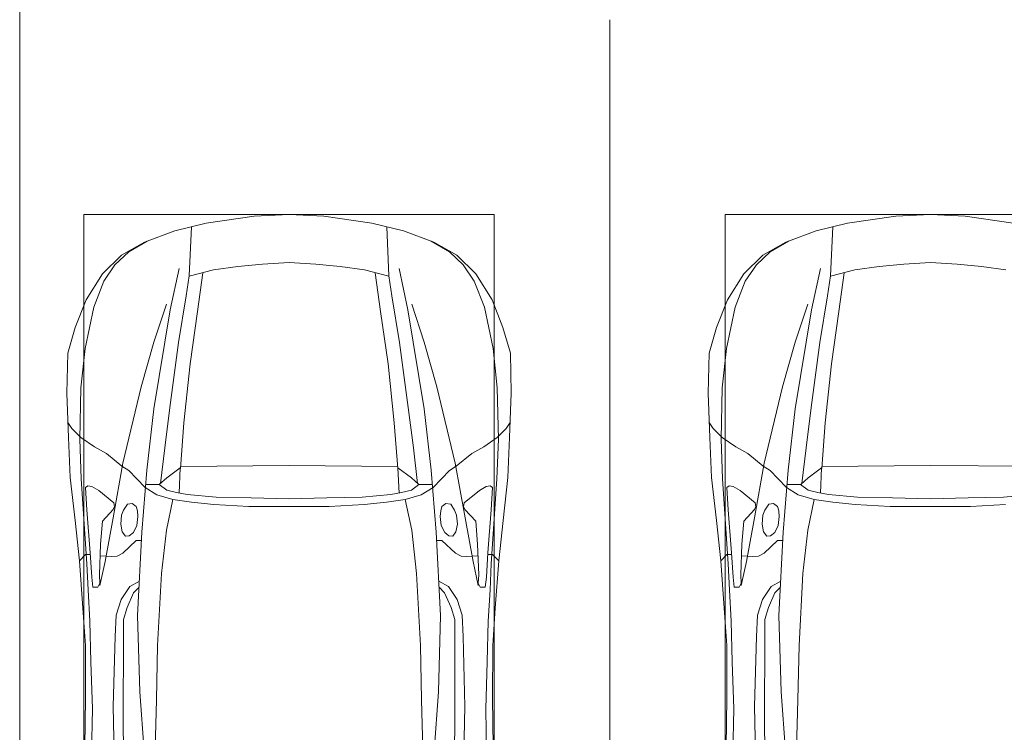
# Model space of a CAD drawing. Header units: millimetres. Extents: x -32229 to 192519, y -13689 to 125138.
# Tile 223 of 256: x 49635 to 53473, y 101530 to 104310. Entities that reach past the tile are written whole.
import ezdxf

# ---------------------------------------------------------------- set-up
doc = ezdxf.new("R2010")
doc.units = ezdxf.units.MM
for name, color, linetype, lineweight in [('A-DETL-GENF-OTLN', 7, 'Continuous', 18), ('A-FLOR-____-OTLN', 7, 'Continuous', 18), ('C-PRKG-____-OTLN', 7, 'Continuous', 18)]:
    doc.layers.add(name, color=color, linetype=linetype, lineweight=lineweight)

# ---------------------------------------------------------------- blocks, each defined once
blk = doc.blocks.new('АР_Машиноместо - 4900x2400_М__5300х2500_-3113489--01 ЭЛ')
at = {"layer": 'A-DETL-GENF-OTLN', "color": 253, "lineweight": 13, "true_color": 0xaaaaaa}
for p, q in [((1114.6, 4493), (927, 4466.6)), ((1250, 4500), (1114.6, 4493)), ((1250, 4500), (1385.4, 4493)), ((1385.4, 4493), (1573, 4466.6)), ((927, 4466.6), (804.4, 4436.7)), ((804.4, 4436.7), (686, 4391.6)), ((861.2, 4260.3), (869.3, 4451.1)), ((686, 4391.6), (596.3, 4340.6)), ((596.3, 4340.6), (522.5, 4267.9)), ((1146, 4306.7), (1050.4, 4297.3)), ((1250, 4312), (1146, 4306.7)), ((1250, 4312), (1354, 4306.7)), ((1354, 4306.7), (1449.6, 4297.3)), ((522.5, 4267.9), (458.6, 4167)), ((955.5, 4283.9), (861, 4259.4)), ((914, 4272.5), (893.6, 4121.6)), ((1050.4, 4297.3), (955.5, 4283.9)), ((1449.6, 4297.3), (1544.5, 4283.9)), ((458.6, 4167), (416.4, 4059.2)), ((893.6, 4121.6), (863.9, 3917.5)), ((416.4, 4059.2), (387.4, 3958.4)), ((387.4, 3958.4), (384, 3802.9)), ((863.9, 3917.5), (840.1, 3687.8)), ((384, 3802.9), (390.2, 3630)), ((403.8, 3665.5), (388.1, 3688.4)), ((840.1, 3687.8), (826.6, 3509.6)), ((438.6, 3629.8), (403.8, 3665.5)), ((390.2, 3630), (397.1, 3474.2)), ((491.4, 3594.2), (438.6, 3629.8)), ((537.9, 3567), (491.4, 3594.2)), ((598.3, 3518.6), (537.9, 3567)), ((624.9, 3501.2), (598.3, 3518.6)), ((654.7, 3470.4), (624.9, 3501.2)), ((676.4, 3260.1), (695.7, 3502.8)), ((773.2, 3472.4), (825.6, 3512.1)), ((825.6, 3512.1), (821, 3413)), ((1250, 3520.1), (827.2, 3517.2)), ((1250, 3520.1), (1672.8, 3517.2)), ((397.1, 3474.2), (415.7, 3305.9)), ((690.2, 3433.7), (654.7, 3470.4)), ((744.3, 3447), (773.2, 3472.4)), ((456.6, 3434.5), (466.2, 3441.1)), ((462.2, 3347.3), (456.6, 3434.5)), ((466.2, 3441.1), (481.5, 3439.1)), ((481.5, 3439.1), (508, 3422.8)), ((508, 3422.8), (566.8, 3375.1)), ((744.1, 3447.2), (691.3, 3447.2)), ((773, 3424.2), (744.1, 3447.2)), ((811.1, 3414.8), (773, 3424.2)), ((853.3, 3407.2), (811.1, 3414.8)), ((965.3, 3397.8), (853.3, 3407.2)), ((1102.5, 3394.3), (965.3, 3397.8)), ((1250, 3391.3), (1102.5, 3394.3)), ((1250, 3391.3), (1397.5, 3394.3)), ((1397.5, 3394.3), (1534.7, 3397.8)), ((1534.7, 3397.8), (1646.7, 3407.2)), ((474.8, 3179.9), (462.2, 3347.3)), ((564.6, 3349.7), (522.2, 3303.2)), ((569.7, 3360.7), (564.6, 3349.7)), ((566.8, 3375.1), (569.7, 3360.7)), ((597.1, 3327.4), (605.2, 3346.8)), ((605.2, 3346.8), (620, 3369.3)), ((620, 3369.3), (638.7, 3372.5)), ((638.7, 3372.5), (654.1, 3360.7)), ((654.1, 3360.7), (658.7, 3344.5)), ((658.7, 3344.5), (661.1, 3321.2)), ((415.7, 3305.9), (432.8, 3149.3)), ((522.2, 3303.2), (515.3, 3213.7)), ((593.6, 3292.5), (597.1, 3327.4)), ((661.1, 3321.2), (657.2, 3286.3)), ((599.8, 3262.3), (593.6, 3292.5)), ((657.2, 3286.3), (643.2, 3259.9)), ((612.1, 3245.7), (599.8, 3262.3)), ((654.5, 3228.1), (601.7, 3179.4)), ((626.8, 3246.1), (612.1, 3245.7)), ((643.2, 3259.9), (626.8, 3246.1)), ((674.6, 3227.6), (654.5, 3228.1)), ((659.3, 2936), (676.4, 3260.1)), ((515.3, 3213.7), (510.9, 3094.6)), ((432.8, 3149.3), (446, 2964.8)), ((456.9, 3174.2), (432.9, 3148.3)), ((475.2, 3173.5), (456.9, 3174.2)), ((480.8, 3085), (474.8, 3179.9)), ((558.4, 3165.4), (513.6, 3168)), ((579.5, 3167.7), (558.4, 3165.4)), ((601.7, 3179.4), (579.5, 3167.7)), ((485.6, 3046.1), (480.8, 3085)), ((510.9, 3094.6), (512.2, 3061.4)), ((504.5, 3046.6), (485.6, 3046.1)), ((512.2, 3061.4), (504.5, 3046.6)), ((665.1, 3046.1), (643.6, 3024.6)), ((643.6, 3024.6), (618.7, 2966.7)), ((446, 2964.8), (456.1, 2818.3)), ((618.7, 2966.7), (604.4, 2919.4)), ((604.4, 2919.4), (604.4, 2850.8)), ((667.8, 2638.3), (659.3, 2936)), ((604.4, 2850.8), (603.5, 2534.3)), ((456.1, 2818.3), (456.8, 2613.6)), ((456.8, 2613.6), (454.5, 2423.6)), ((684.8, 2406.5), (667.8, 2638.3)), ((603.5, 2534.3), (606.1, 2314.9))]:
    blk.add_line(p, q, dxfattribs=at)
at = {"layer": 'A-DETL-GENF-OTLN', "color": 254, "lineweight": 13, "true_color": 0xd4d4d4}
for p, q in [((696.3, 4395.8), (625, 4354.8)), ((625, 4354.8), (571.5, 4303.1)), ((571.5, 4303.1), (527.8, 4239.8)), ((786.9, 4128.3), (821.1, 4289.8)), ((849, 4182.8), (861.2, 4260.3)), ((527.8, 4239.8), (488.6, 4138.1)), ((722.7, 4001.8), (771.7, 4149.8)), ((819.4, 4000.8), (849, 4182.8)), ((488.6, 4138.1), (454.7, 3976.8)), ((723.2, 3741.5), (786.9, 4128.3)), ((673.6, 3827.1), (722.7, 4001.8)), ((785.7, 3746.6), (819.4, 4000.8)), ((454.7, 3976.8), (438.6, 3823.4)), ((438.6, 3823.4), (434.2, 3623.7)), ((602.3, 3530.2), (673.6, 3827.1)), ((695.7, 3502.8), (723.2, 3741.5)), ((765.5, 3589.1), (785.7, 3746.6)), ((434.2, 3623.7), (439.5, 3468.5)), ((749.1, 3450.8), (765.5, 3589.1)), ((564, 3316.2), (602.3, 3530.2)), ((439.5, 3468.5), (462, 3136.6)), ((734.6, 3405.8), (688.5, 3435.5)), ((797.1, 3388.2), (734.6, 3405.8)), ((771.7, 3268.5), (797.1, 3388.2)), ((870, 3377.1), (797.1, 3388.2)), ((957.1, 3368.9), (870, 3377.1)), ((1093.5, 3360.7), (957.1, 3368.9)), ((1250, 3360.7), (1093.5, 3360.7)), ((1250, 3360.7), (1406.5, 3360.7)), ((1406.5, 3360.7), (1542.9, 3368.9)), ((532.7, 3145.9), (564, 3316.2)), ((752.8, 3099), (771.7, 3268.5)), ((462, 3136.6), (466.3, 3036.3)), ((512.5, 3053.2), (532.7, 3145.9)), ((737.8, 2818.3), (752.8, 3099)), ((466.3, 3036.3), (473.9, 2913.7)), ((595.2, 2997.9), (629, 3048.1)), ((629, 3048.1), (666.7, 3069.7)), ((575.7, 2937.4), (595.2, 2997.9)), ((571.6, 2853.3), (575.7, 2937.4)), ((473.9, 2913.7), (477.8, 2754.7)), ((564.4, 2580.5), (571.6, 2853.3)), ((733.8, 2606.7), (737.8, 2818.3)), ((477.8, 2754.7), (483.3, 2571.4)), ((570.6, 2291.4), (564.4, 2580.5)), ((728.4, 2415.7), (733.8, 2606.7)), ((483.3, 2571.4), (478, 2290))]:
    blk.add_line(p, q, dxfattribs=at)
at = {"layer": 'C-PRKG-____-OTLN', "color": 253, "lineweight": 13, "true_color": 0xaaaaaa}
for p, q in [((0, 0), (0, 5259.8)), ((450, 4500), (2050, 4500)), ((450, 800), (450, 4500))]:
    blk.add_line(p, q, dxfattribs=at)
blk = doc.blocks.new('АР_Машиноместо - 4900x2400_М__5300х2500_-V21--01 ЭЛ')
at = {"layer": 'A-DETL-GENF-OTLN', "color": 254, "lineweight": 13, "true_color": 0xd4d4d4}
for p, q in [((483.3, -2571.4), (478, -2290)), ((570.6, -2291.4), (564.4, -2580.5)), ((1929.4, -2291.4), (1935.6, -2580.5)), ((2016.7, -2571.4), (2022, -2290)), ((728.4, -2415.7), (733.8, -2606.7)), ((1771.6, -2415.7), (1766.2, -2606.7)), ((477.8, -2754.7), (483.3, -2571.4)), ((2022.2, -2754.7), (2016.7, -2571.4)), ((564.4, -2580.5), (571.6, -2853.3)), ((733.8, -2606.7), (737.8, -2818.3)), ((1766.2, -2606.7), (1762.2, -2818.3)), ((1935.6, -2580.5), (1928.4, -2853.3)), ((473.9, -2913.7), (477.8, -2754.7)), ((2026.1, -2913.7), (2022.2, -2754.7)), ((737.8, -2818.3), (752.8, -3099)), ((1762.2, -2818.3), (1747.2, -3099)), ((571.6, -2853.3), (575.7, -2937.4)), ((1928.4, -2853.3), (1924.3, -2937.4)), ((466.3, -3036.3), (473.9, -2913.7)), ((2033.7, -3036.3), (2026.1, -2913.7)), ((575.7, -2937.4), (595.2, -2997.9)), ((1924.3, -2937.4), (1904.8, -2997.9)), ((595.2, -2997.9), (629, -3048.1)), ((1904.8, -2997.9), (1871, -3048.1)), ((462, -3136.6), (466.3, -3036.3)), ((512.5, -3053.2), (532.7, -3145.9)), ((629, -3048.1), (666.7, -3069.7)), ((1871, -3048.1), (1833.3, -3069.7)), ((1987.5, -3053.2), (1967.3, -3145.9)), ((2038, -3136.6), (2033.7, -3036.3)), ((752.8, -3099), (771.7, -3268.5)), ((1747.2, -3099), (1728.3, -3268.5)), ((439.5, -3468.5), (462, -3136.6)), ((532.7, -3145.9), (564, -3316.2)), ((1967.3, -3145.9), (1936, -3316.2)), ((2060.5, -3468.5), (2038, -3136.6)), ((771.7, -3268.5), (797.1, -3388.2)), ((1728.3, -3268.5), (1702.9, -3388.2)), ((564, -3316.2), (602.3, -3530.2)), ((1936, -3316.2), (1897.7, -3530.2)), ((870, -3377.1), (797.1, -3388.2)), ((957.1, -3368.9), (870, -3377.1)), ((1093.5, -3360.7), (957.1, -3368.9)), ((1250, -3360.7), (1093.5, -3360.7)), ((1250, -3360.7), (1406.5, -3360.7)), ((1406.5, -3360.7), (1542.9, -3368.9)), ((1542.9, -3368.9), (1630, -3377.1)), ((1630, -3377.1), (1702.9, -3388.2)), ((734.6, -3405.8), (688.5, -3435.5)), ((797.1, -3388.2), (734.6, -3405.8)), ((1702.9, -3388.2), (1765.4, -3405.8)), ((1765.4, -3405.8), (1811.5, -3435.5)), ((749.1, -3450.8), (765.5, -3589.1)), ((1750.9, -3450.8), (1734.5, -3589.1)), ((434.2, -3623.7), (439.5, -3468.5)), ((2065.8, -3623.7), (2060.5, -3468.5)), ((602.3, -3530.2), (673.6, -3827.1)), ((695.7, -3502.8), (723.2, -3741.5)), ((1804.3, -3502.8), (1776.8, -3741.5)), ((1897.7, -3530.2), (1826.4, -3827.1)), ((765.5, -3589.1), (785.7, -3746.6)), ((1734.5, -3589.1), (1714.3, -3746.6)), ((438.6, -3823.4), (434.2, -3623.7)), ((2061.4, -3823.4), (2065.8, -3623.7)), ((723.2, -3741.5), (786.9, -4128.3)), ((785.7, -3746.6), (819.4, -4000.8)), ((1714.3, -3746.6), (1680.6, -4000.8)), ((1776.8, -3741.5), (1713.1, -4128.3)), ((454.7, -3976.8), (438.6, -3823.4)), ((673.6, -3827.1), (722.7, -4001.8)), ((1826.4, -3827.1), (1777.3, -4001.8)), ((2045.3, -3976.8), (2061.4, -3823.4)), ((488.6, -4138.1), (454.7, -3976.8)), ((2011.4, -4138.1), (2045.3, -3976.8)), ((722.7, -4001.8), (771.7, -4149.8)), ((819.4, -4000.8), (849, -4182.8)), ((1680.6, -4000.8), (1651, -4182.8)), ((1777.3, -4001.8), (1728.3, -4149.8)), ((527.8, -4239.8), (488.6, -4138.1)), ((786.9, -4128.3), (821.1, -4289.8)), ((1713.1, -4128.3), (1678.9, -4289.8)), ((1972.2, -4239.8), (2011.4, -4138.1)), ((849, -4182.8), (861.2, -4260.3)), ((1651, -4182.8), (1638.8, -4260.3)), ((571.5, -4303.1), (527.8, -4239.8)), ((1928.5, -4303.1), (1972.2, -4239.8)), ((625, -4354.8), (571.5, -4303.1)), ((1875, -4354.8), (1928.5, -4303.1)), ((696.3, -4395.8), (625, -4354.8)), ((1803.7, -4395.8), (1875, -4354.8))]:
    blk.add_line(p, q, dxfattribs=at)
at = {"layer": 'A-DETL-GENF-OTLN', "color": 253, "lineweight": 13, "true_color": 0xaaaaaa}
for p, q in [((603.5, -2534.3), (606.1, -2314.9)), ((1896.5, -2534.3), (1893.9, -2314.9)), ((684.8, -2406.5), (667.8, -2638.3)), ((1815.2, -2406.5), (1832.2, -2638.3)), ((456.8, -2613.6), (454.5, -2423.6)), ((2043.2, -2613.6), (2045.5, -2423.6)), ((604.4, -2850.8), (603.5, -2534.3)), ((1895.6, -2850.8), (1896.5, -2534.3)), ((456.1, -2818.3), (456.8, -2613.6)), ((667.8, -2638.3), (659.3, -2936)), ((1832.2, -2638.3), (1840.7, -2936)), ((2043.9, -2818.3), (2043.2, -2613.6)), ((446, -2964.8), (456.1, -2818.3)), ((2054, -2964.8), (2043.9, -2818.3)), ((604.4, -2919.4), (604.4, -2850.8)), ((1895.6, -2919.4), (1895.6, -2850.8)), ((618.7, -2966.7), (604.4, -2919.4)), ((659.3, -2936), (676.4, -3260.1)), ((1840.7, -2936), (1823.6, -3260.1)), ((1881.3, -2966.7), (1895.6, -2919.4)), ((432.8, -3149.3), (446, -2964.8)), ((643.6, -3024.6), (618.7, -2966.7)), ((1856.4, -3024.6), (1881.3, -2966.7)), ((2067.2, -3149.3), (2054, -2964.8)), ((665.1, -3046.1), (643.6, -3024.6)), ((1834.9, -3046.1), (1856.4, -3024.6)), ((485.6, -3046.1), (480.8, -3085)), ((504.5, -3046.6), (485.6, -3046.1)), ((512.2, -3061.4), (504.5, -3046.6)), ((510.9, -3094.6), (512.2, -3061.4)), ((1987.8, -3061.4), (1995.5, -3046.6)), ((1989.1, -3094.6), (1987.8, -3061.4)), ((1995.5, -3046.6), (2014.4, -3046.1)), ((2014.4, -3046.1), (2019.2, -3085)), ((480.8, -3085), (474.8, -3179.9)), ((515.3, -3213.7), (510.9, -3094.6)), ((1984.7, -3213.7), (1989.1, -3094.6)), ((2019.2, -3085), (2025.2, -3179.9)), ((415.7, -3305.9), (432.8, -3149.3)), ((456.9, -3174.2), (432.9, -3148.3)), ((475.2, -3173.5), (456.9, -3174.2)), ((474.8, -3179.9), (462.2, -3347.3)), ((558.4, -3165.4), (513.6, -3168)), ((579.5, -3167.7), (558.4, -3165.4)), ((601.7, -3179.4), (579.5, -3167.7)), ((654.5, -3228.1), (601.7, -3179.4)), ((1845.5, -3228.1), (1898.3, -3179.4)), ((1898.3, -3179.4), (1920.5, -3167.7)), ((1920.5, -3167.7), (1941.6, -3165.4)), ((1941.6, -3165.4), (1986.4, -3168)), ((2024.8, -3173.5), (2043.1, -3174.2)), ((2025.2, -3179.9), (2037.8, -3347.3)), ((2043.1, -3174.2), (2067.1, -3148.3)), ((2084.3, -3305.9), (2067.1, -3148.3)), ((522.2, -3303.2), (515.3, -3213.7)), ((1977.8, -3303.2), (1984.7, -3213.7)), ((599.8, -3262.3), (593.6, -3292.5)), ((612.1, -3245.7), (599.8, -3262.3)), ((626.8, -3246.1), (612.1, -3245.7)), ((643.2, -3259.9), (626.8, -3246.1)), ((657.2, -3286.3), (643.2, -3259.9)), ((674.6, -3227.6), (654.5, -3228.1)), ((676.4, -3260.1), (695.7, -3502.8)), ((1823.6, -3260.1), (1804.3, -3502.8)), ((1825.4, -3227.6), (1845.5, -3228.1)), ((1842.8, -3286.3), (1856.8, -3259.9)), ((1856.8, -3259.9), (1873.2, -3246.1)), ((1873.2, -3246.1), (1887.9, -3245.7)), ((1887.9, -3245.7), (1900.2, -3262.3)), ((1900.2, -3262.3), (1906.4, -3292.5)), ((593.6, -3292.5), (597.1, -3327.4)), ((661.1, -3321.2), (657.2, -3286.3)), ((1838.9, -3321.2), (1842.8, -3286.3)), ((1906.4, -3292.5), (1902.9, -3327.4)), ((397.1, -3474.2), (415.7, -3305.9)), ((564.6, -3349.7), (522.2, -3303.2)), ((597.1, -3327.4), (605.2, -3346.8)), ((658.7, -3344.5), (661.1, -3321.2)), ((1841.3, -3344.5), (1838.9, -3321.2)), ((1902.9, -3327.4), (1894.8, -3346.8)), ((1935.4, -3349.7), (1977.8, -3303.2)), ((2102.9, -3474.2), (2084.3, -3305.9)), ((462.2, -3347.3), (456.6, -3434.5)), ((508, -3422.8), (566.8, -3375.1)), ((569.7, -3360.7), (564.6, -3349.7)), ((566.8, -3375.1), (569.7, -3360.7)), ((605.2, -3346.8), (620, -3369.3)), ((620, -3369.3), (638.7, -3372.5)), ((638.7, -3372.5), (654.1, -3360.7)), ((654.1, -3360.7), (658.7, -3344.5)), ((1845.9, -3360.7), (1841.3, -3344.5)), ((1861.3, -3372.5), (1845.9, -3360.7)), ((1880, -3369.3), (1861.3, -3372.5)), ((1894.8, -3346.8), (1880, -3369.3)), ((1930.3, -3360.7), (1935.4, -3349.7)), ((1933.2, -3375.1), (1930.3, -3360.7)), ((1992, -3422.8), (1933.2, -3375.1)), ((2037.8, -3347.3), (2043.4, -3434.5)), ((811.1, -3414.8), (773, -3424.2)), ((853.3, -3407.2), (811.1, -3414.8)), ((825.6, -3512.1), (821, -3413)), ((965.3, -3397.8), (853.3, -3407.2)), ((1102.5, -3394.3), (965.3, -3397.8)), ((1250, -3391.3), (1102.5, -3394.3)), ((1250, -3391.3), (1397.5, -3394.3)), ((1397.5, -3394.3), (1534.7, -3397.8)), ((1534.7, -3397.8), (1646.7, -3407.2)), ((1646.7, -3407.2), (1688.9, -3414.8)), ((1674.4, -3512.1), (1679, -3413)), ((1688.9, -3414.8), (1727, -3424.2)), ((456.6, -3434.5), (466.2, -3441.1)), ((466.2, -3441.1), (481.5, -3439.1)), ((481.5, -3439.1), (508, -3422.8)), ((690.2, -3433.7), (654.7, -3470.4)), ((744.1, -3447.2), (691.3, -3447.2)), ((773, -3424.2), (744.1, -3447.2)), ((744.3, -3447), (773.2, -3472.4)), ((1755.7, -3447), (1726.8, -3472.4)), ((1727, -3424.2), (1755.7, -3447)), ((1755.7, -3447.2), (1808.7, -3447.2)), ((1809.8, -3433.7), (1845.3, -3470.4)), ((2018.5, -3439.1), (1992, -3422.8)), ((2033.8, -3441.1), (2018.5, -3439.1)), ((2043.4, -3434.5), (2033.8, -3441.1)), ((390.2, -3630), (397.1, -3474.2)), ((654.7, -3470.4), (624.9, -3501.2)), ((773.2, -3472.4), (825.6, -3512.1)), ((1726.8, -3472.4), (1674.4, -3512.1)), ((1845.3, -3470.4), (1875.1, -3501.2)), ((2109.8, -3630), (2102.9, -3474.2)), ((598.3, -3518.6), (537.9, -3567)), ((624.9, -3501.2), (598.3, -3518.6)), ((840.1, -3687.8), (826.6, -3509.6)), ((1250, -3520.1), (827.2, -3517.2)), ((1250, -3520.1), (1672.8, -3517.2)), ((1659.9, -3687.8), (1673.4, -3509.6)), ((1875.1, -3501.2), (1901.7, -3518.6)), ((1901.7, -3518.6), (1962.1, -3567)), ((537.9, -3567), (491.4, -3594.2)), ((1962.1, -3567), (2008.6, -3594.2)), ((491.4, -3594.2), (438.6, -3629.8)), ((2008.6, -3594.2), (2061.4, -3629.8)), ((384, -3802.9), (390.2, -3630)), ((438.6, -3629.8), (403.8, -3665.5)), ((2061.4, -3629.8), (2096.2, -3665.5)), ((2116, -3802.9), (2109.8, -3630)), ((403.8, -3665.5), (388.1, -3688.4)), ((2096.2, -3665.5), (2111.9, -3688.4)), ((863.9, -3917.5), (840.1, -3687.8)), ((1636.1, -3917.5), (1659.9, -3687.8)), ((387.4, -3958.4), (384, -3802.9)), ((2112.6, -3958.4), (2116, -3802.9)), ((893.6, -4121.6), (863.9, -3917.5)), ((1606.4, -4121.6), (1636.1, -3917.5)), ((416.4, -4059.2), (387.4, -3958.4)), ((2083.6, -4059.2), (2112.6, -3958.4)), ((458.6, -4167), (416.4, -4059.2)), ((2041.4, -4167), (2083.6, -4059.2)), ((914, -4272.5), (893.6, -4121.6)), ((1586, -4272.5), (1606.4, -4121.6)), ((522.5, -4267.9), (458.6, -4167)), ((1977.5, -4267.9), (2041.4, -4167)), ((955.5, -4283.9), (861, -4259.4)), ((1544.5, -4283.9), (1639, -4259.4)), ((596.3, -4340.6), (522.5, -4267.9)), ((861.2, -4260.3), (869.3, -4451.1)), ((1050.4, -4297.3), (955.5, -4283.9)), ((1146, -4306.7), (1050.4, -4297.3)), ((1354, -4306.7), (1449.6, -4297.3)), ((1449.6, -4297.3), (1544.5, -4283.9)), ((1638.8, -4260.3), (1630.7, -4451.1)), ((1903.7, -4340.6), (1977.5, -4267.9)), ((1250, -4312), (1146, -4306.7)), ((1250, -4312), (1354, -4306.7)), ((686, -4391.6), (596.3, -4340.6)), ((1814, -4391.6), (1903.7, -4340.6)), ((804.4, -4436.7), (686, -4391.6)), ((1695.6, -4436.7), (1814, -4391.6)), ((927, -4466.6), (804.4, -4436.7)), ((1573, -4466.6), (1695.6, -4436.7)), ((1114.6, -4493), (927, -4466.6)), ((1385.4, -4493), (1573, -4466.6)), ((1250, -4500), (1114.6, -4493)), ((1250, -4500), (1385.4, -4493))]:
    blk.add_line(p, q, dxfattribs=at)
at = {"layer": 'C-PRKG-____-OTLN', "color": 253, "lineweight": 13, "true_color": 0xaaaaaa}
for p, q in [((0, 0), (0, -5259.8)), ((450, -800), (450, -4500)), ((2050, -800), (2050, -4500)), ((450, -4500), (2050, -4500))]:
    blk.add_line(p, q, dxfattribs=at)
blk = doc.blocks.new('Наметкина 10_РД_АР_П_отсоединено_rvt-1--01 ЭЛ')
at = {"layer": 'A-FLOR-____-OTLN', "color": 253, "lineweight": 13, "true_color": 0xaaaaaa}
blk.add_line((49635.3, 98750), (49635.3, 110550), dxfattribs=at)
at = {"layer": 'C-PRKG-____-OTLN', "color": 253, "lineweight": 13, "true_color": 0xaaaaaa, "rotation": 180}
blk.add_blockref('АР_Машиноместо - 4900x2400_М__5300х2500_-V21--01 ЭЛ', (51935.3, 99050), dxfattribs=at)
at = {"layer": 'C-PRKG-____-OTLN', "color": 253, "lineweight": 13, "true_color": 0xaaaaaa}
blk.add_blockref('АР_Машиноместо - 4900x2400_М__5300х2500_-3113489--01 ЭЛ', (51935.3, 99050), dxfattribs=at)

msp = doc.modelspace()

# ---------------------------------------------------------------- block references
at = {"lineweight": 5}
msp.add_blockref('Наметкина 10_РД_АР_П_отсоединено_rvt-1--01 ЭЛ', (0, 0), dxfattribs=at)

doc.saveas('drawing.dxf')
